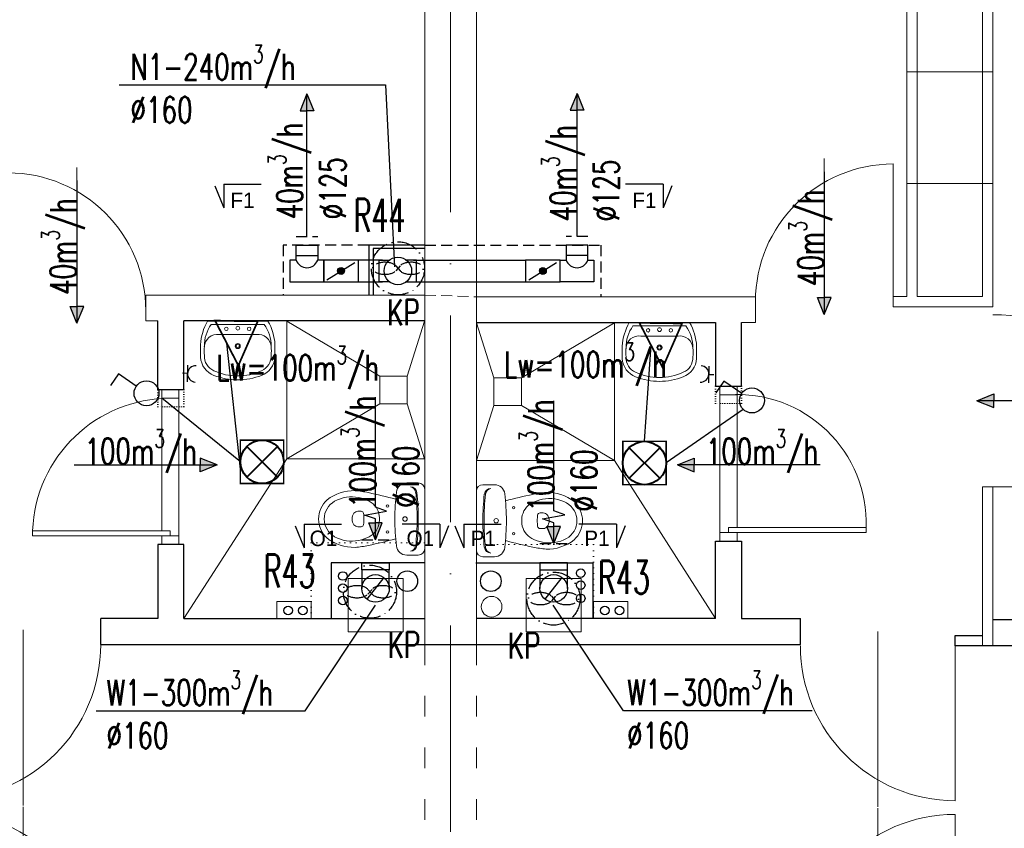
# Model space of a CAD drawing. Header units: millimetres. Extents: x -6513 to 30474, y -6915 to 65597.
# Tile 124 of 256: x -1902 to -1330, y 13386 to 13856. Entities that reach past the tile are written whole.
import ezdxf
from ezdxf.enums import TextEntityAlignment as Align

# ---------------------------------------------------------------- set-up
doc = ezdxf.new("R2010")
doc.units = ezdxf.units.MM
for name, pattern in [('ACAD_ISO03W100', [30, 12, -18]), ('ACAD_ISO10W100', [18, 12, -3, 0, -3]), ('DASHED', [19.05, 12.7, -6.35]), ('DOT', [6.35, 0, -6.35])]:
    doc.linetypes.add(name, pattern=pattern)
doc.layers.get('0').update_dxf_attribs({"color": 8})
for name, color, linetype in [('A200_General07', 8, 'Continuous'), ('A200_General08', 8, 'Continuous'), ('A270_text04', 8, 'Continuous'), ('A_obudowy', 8, 'Continuous'), ('DB_inst_pomocn', 8, 'Continuous')]:
    doc.layers.add(name, color=color, linetype=linetype)
for name, color, linetype, lineweight in [('A_cienka', 8, 'Continuous', 5), ('A_linia przekroj', 8, 'Continuous', 25), ('A_osie', 8, 'ACAD_ISO10W100', 5), ('A_przerywana', 8, 'ACAD_ISO03W100', 5), ('A_widok', 8, 'Continuous', 13), ('cieńkie', 8, 'Continuous', 9), ('DB-WM-nawiew-opis', 8, 'Continuous', 25), ('DB-WM-nawiew-opis-odnośnik', 8, 'Continuous', 30), ('DB-WM-wywiew-opis', 8, 'Continuous', 25), ('DB-WM-wywiew-opis-odnośnik', 8, 'Continuous', 30), ('DB_WM_nawiew', 8, 'Continuous', 30), ('DB_WM_wywiew', 8, 'Continuous', 30), ('DB_WM_ścianka nowa', 8, 'Continuous', 25), ('E_gniazda wtykowe', 1, 'Continuous', 30), ('E_oświetlenie', 1, 'Continuous', 30), ('E_technologia', 1, 'ACAD_ISO10W100', 30), ('noew ściany archwig', 8, 'Continuous', 9), ('snitarne archwig nowe', 8, 'Continuous', 9), ('Stolarka ARCHWIG', 8, 'Continuous', 5), ('widokowe ARCHWIG', 8, 'Continuous', 5), ('wyburzenia', 8, 'DOT', 20), ('Ściany ARCHWIG', 8, 'Continuous', 30)]:
    doc.layers.add(name, color=color, linetype=linetype, lineweight=lineweight)
doc.styles.add('BRH', font='txt')
doc.styles.add('SIMPLEXD', font='SIMPLEX.SHX', dxfattribs={"width": 0.6})
doc.styles.get("Standard").update_dxf_attribs({"font": 'txt.shx', "width": 0.9})

# ---------------------------------------------------------------- blocks, each defined once
blk = doc.blocks.new('drzwi schem')
at = {"color": 252, "ltscale": 10}
blk.add_line((0.5, -0.0928), (0.5, 1.0398), dxfattribs=at)
at = {"color": 252}
blk.add_line((0, 0), (0, 1), dxfattribs=at)
blk.add_arc((0, 0), 1, 0, 90, dxfattribs=at)
blk = doc.blocks.new('klop oli 2')
at = {"layer": 'snitarne archwig nowe', "color": 252}
for p, q in [((0, 17.18), (0, 0)), ((3.76, 20.94), (10.5, 20.94)), ((0, -17.18), (0, 0)), ((3.76, 0), (3.76, 1.04)), ((3.76, 0), (3.76, -1.04)), ((38.87, 4.52), (36.98, 4.52)), ((38.87, -4.52), (36.98, -4.52)), ((3.76, -20.94), (10.5, -20.94))]:
    blk.add_line(p, q, dxfattribs=at)
for centre, radius in [((21.65, 7.53), 0.706), ((11.48, 0), 1.27), ((11.48, 0), 1.27), ((21.65, -7.53), 0.706)]:
    blk.add_circle(centre, radius, dxfattribs=at)
for centre, radius, start, end in [((3.76, 17.18), 3.76, 90, 180), ((8.35, 15.01), 3.76, 90, 173.7281), ((9.02, 15.07), 3.76, 100.2428, 173.7859), ((10.5, 14.92), 6.02, 6.7931, 90), ((144.94, 0), 141.18, 173.7281, 180), ((144.94, 0), 140.52, 173.6694, 180), ((-114.73, 0), 132.14, 0, 6.7931), ((79.96, -215.17), 235.29, 101.5744, 105.544), ((43.09, -10.57), 23.53, 101.6195, 117.4027), ((44.77, -39.84), 56.47, 94.3794, 102.2907), ((42.45, -7.44), 20.33, 60.8839, 101.6195), ((41.45, -7.98), 24.47, 51.2869, 92.3028), ((37.27, 0.66), 10.88, 117.4027, 173.7581), ((46.59, 0), 11.82, 0, 60.8839), ((46.59, 0), 15.06, 0, 47.5638), ((144.94, 0), 141.18, 180, 186.2719), ((144.94, 0), 140.52, 180, 186.3306), ((-114.73, 0), 132.14, 353.2069, 0), ((43.29, 0), 16.94, 173.7581, 180), ((43.29, 0), 16.94, 180, 186.2419), ((63.62, 0), 28.24, 173.3508, 180), ((63.62, 0), 28.24, 180, 186.6492), ((36.98, 3.11), 1.41, 90, 173.3508), ((38.87, 1.69), 2.82, 36.8699, 90), ((36.61, 0), 5.65, 0, 36.8699), ((36.61, 0), 5.65, 323.1301, 0), ((46.59, 0), 11.82, 299.1161, 0), ((46.59, 0), 15.06, 312.4362, 0), ((37.27, -0.66), 10.88, 186.2419, 242.5973), ((36.98, -3.11), 1.41, 186.6492, 270), ((38.87, -1.69), 2.82, 270, 323.1301), ((43.09, 10.57), 23.53, 242.5973, 258.3805), ((42.45, 7.44), 20.33, 258.3805, 299.1161), ((41.45, 7.98), 24.47, 267.6972, 308.7131), ((8.35, -15.01), 3.76, 186.2719, 270), ((9.02, -15.07), 3.76, 186.2141, 259.7572), ((10.5, -14.92), 6.02, 270, 353.2069), ((79.96, 215.17), 235.29, 254.456, 258.4256), ((44.77, 39.84), 56.47, 257.7093, 265.6206), ((3.76, -17.18), 3.76, 180, 270)]:
    blk.add_arc(centre, radius, start, end, dxfattribs=at)
blk = doc.blocks.new('umywalka oli2')
at = {"layer": 'snitarne archwig nowe', "color": 252}
for p, q in [((0, 17.55), (0, 0)), ((20.94, 21.61), (13.75, 21.61)), ((1.97, 15.36), (1.97, 0)), ((7.88, 0.01), (7.88, 10.82)), ((0, 0), (0, -17.55)), ((1.97, 0), (1.97, -15.36)), ((7.88, -10.8), (7.88, 0.01)), ((13.75, -21.61), (20.94, -21.61))]:
    blk.add_line(p, q, dxfattribs=at)
for centre, radius in [((4.5, 6.61), 0.994), ((4.1, 0.01), 1.11), ((14.5, 0.01), 1.48), ((14.5, 0.01), 0.946), ((4.5, -6.61), 0.994)]:
    blk.add_circle(centre, radius, dxfattribs=at)
for centre, radius, start, end in [((15.57, -9.87), 31.53, 93.3155, 119.5931), ((14.19, -1.15), 20.54, 88.5847, 126.5008), ((15.27, 11.96), 7.48, 91.7023, 188.8292), ((17.34, -1.9), 21.45, 82.9063, 97.0937), ((20.43, 10.2), 9.2, 23.1986, 92.7468), ((20.18, 9.48), 12.16, 20.9395, 86.4287), ((-1.18, -0.01), 33.1, 360, 24.6987), ((-3.23, -0.01), 37.42, 360, 21.6896), ((-1.18, 0.01), 33.1, 335.3013, 0), ((-3.23, 0.01), 37.42, 338.3104, 0), ((15.27, -11.95), 7.48, 171.1708, 268.2977), ((14.19, 1.15), 20.54, 233.4992, 271.4153), ((20.43, -10.2), 9.2, 267.2532, 336.8014), ((20.18, -9.48), 12.16, 273.5713, 339.0605), ((15.57, 9.87), 31.53, 240.4069, 266.6845), ((17.34, 1.9), 21.45, 262.9063, 277.0937)]:
    blk.add_arc(centre, radius, start, end, dxfattribs=at)
blk = doc.blocks.new('A$C2355049C')
at = {"layer": 'DB-WM-nawiew-opis-odnośnik'}
h = blk.add_hatch(color=256, dxfattribs=at)
h.paths.add_polyline_path([(0, -9.82), (3.94, -9.82), (0, 0)])
h.paths.add_polyline_path([(0, 0), (-3.94, -9.82), (0, -9.82)])
at = {"layer": 'DB-WM-nawiew-opis-odnośnik', "flags": 128}
for points in [[(0, 0), (-3.94, -9.82), (0, -9.82)], [(0, -82.94), (0, 0)], [(0, 0), (3.94, -9.82), (0, -9.82)]]:
    blk.add_lwpolyline(points, dxfattribs=at)
blk = doc.blocks.new('A$C620C4C60')
at = {"layer": 'DB-WM-wywiew-opis-odnośnik'}
h = blk.add_hatch(color=256, dxfattribs=at)
h.paths.add_polyline_path([(0, 0), (9.82, 3.94), (9.82, 0)])
h.paths.add_polyline_path([(9.82, 0), (9.82, -3.94), (0, 0)])
at = {"layer": 'DB-WM-wywiew-opis-odnośnik', "flags": 128}
for points in [[(12.06, 0), (14.37, -6.46), (16.61, 6.4), (18.93, 0)], [(0, 0), (9.82, 3.94), (9.82, 0)], [(0, 0), (12.06, 0)], [(0, 0), (9.82, -3.94), (9.82, 0)], [(18.93, 0), (82.94, 0)]]:
    blk.add_lwpolyline(points, dxfattribs=at)
blk = doc.blocks.new('Sect Mk right')
at = {"layer": 'A200_General07', "color": 1}
for p, q in [((0.29, 7.48), (3.92, 6.01)), ((0, 6.01), (0, -0.21)), ((0, 6.01), (3.92, 6.01))]:
    blk.add_line(p, q, dxfattribs=at)
at = {"layer": 'A270_text04', "color": 0, "style": 'BRH'}
blk.add_attdef('-', text='', height=4.51, dxfattribs=at).set_placement((1.77, 1.49), align=Align.MIDDLE)
blk = doc.blocks.new('raster')
at = {"layer": 'E_oświetlenie', "lineweight": 40}
for p, q in [((-21.2, 21.2), (21.2, -21.2)), ((21.2, 21.2), (-21.2, -21.2))]:
    blk.add_line(p, q, dxfattribs=at)
at = {"layer": 'E_oświetlenie', "const_width": 2}
blk.add_lwpolyline([(-30, -30), (30, -30), (30, 30), (-30, 30)], close=True, dxfattribs=at)
at = {"layer": 'E_oświetlenie', "lineweight": 40}
blk.add_circle((0, 0), 30, dxfattribs=at)
blk = doc.blocks.new('gw1')
at = {"layer": 'E_gniazda wtykowe'}
for p, q in [((99083.83, 55833.13), (99083.83, 55845.45)), ((99083.82, 55839.28), (99080.13, 55839.28))]:
    blk.add_line(p, q, dxfattribs=at)
blk.add_arc((99089.81, 55839.05), 6.04, 87.79577, 267.79577, dxfattribs=at)

msp = doc.modelspace()

# ---------------------------------------------------------------- hatches: boundary and pattern name
at = {"layer": 'DB_WM_nawiew'}
h = msp.add_hatch(color=256, dxfattribs=at)
edge = h.paths.add_edge_path()
edge.add_arc((-1715.052, 13710.092), 2, 0, 360)
h = msp.add_hatch(color=256, dxfattribs=at)
edge = h.paths.add_edge_path()
edge.add_arc((-1597.841, 13710.092), 2, 0, 360)

# ---------------------------------------------------------------- linework, layer by layer
at = {"layer": 'A_cienka'}
for p, q in [((-1336.446, 13825.763), (-1386.446, 13825.763)), ((-1336.446, 13760.954), (-1386.446, 13760.954))]:
    msp.add_line(p, q, dxfattribs=at)
at = {"layer": 'A_linia przekroj'}
for p, q in [((-1854.661, 13493.092), (-1854.661, 13508.092)), ((-1482.446, 13508.092), (-1448.232, 13508.092)), ((-1448.232, 13493.092), (-1448.232, 13508.092)), ((-1096.446, 13507.249), (-1336.446, 13507.249)), ((-1358.232, 13492.249), (-1358.232, 13498.249)), ((-1358.232, 13498.249), (-1342.446, 13498.249)), ((-1854.661, 13493.092), (-1636.446, 13493.092)), ((-1854.661, 13493.092), (-1448.232, 13493.092)), ((-1066.446, 13492.249), (-1358.232, 13492.249))]:
    msp.add_line(p, q, dxfattribs=at)
at = {"layer": 'A_obudowy', "linetype": 'DASHED', "ltscale": 0.5}
for p, q in [((-1698.946, 13725.092), (-1748.752, 13725.092)), ((-1748.752, 13725.092), (-1748.752, 13696.092)), ((-1666.446, 13725.092), (-1564.141, 13725.092)), ((-1564.141, 13725.092), (-1564.141, 13695.092))]:
    msp.add_line(p, q, dxfattribs=at)
at = {"layer": 'A_obudowy', "linetype": 'ByBlock'}
for p, q in [((-1666.446, 13725.092), (-1698.946, 13725.092)), ((-1698.946, 13725.092), (-1698.946, 13696.092)), ((-1666.446, 13723.092), (-1696.446, 13723.092)), ((-1696.446, 13723.092), (-1696.446, 13696.092))]:
    msp.add_line(p, q, dxfattribs=at)
at = {"layer": 'A_osie', "ltscale": 10}
msp.add_line((-1651.446, 12663.649), (-1651.446, 14415.708), dxfattribs=at)
at = {"layer": 'A_przerywana', "linetype": 'DASHED', "ltscale": 0.5}
msp.add_line((-1666.446, 13696.092), (-1636.396, 13695.092), dxfattribs=at)
at = {"layer": 'A_przerywana'}
for p, q in [((-1666.446, 13493.092), (-1666.446, 13305.092)), ((-1636.446, 13493.092), (-1636.446, 13305.092))]:
    msp.add_line(p, q, dxfattribs=at)
at = {"layer": 'A_przerywana', "color": 252}
for p, q in [((-1666.446, 13493.092), (-1666.446, 13305.092)), ((-1666.446, 13493.092), (-1666.446, 13305.092)), ((-1636.446, 13493.092), (-1636.446, 13305.092)), ((-1636.446, 13493.092), (-1636.446, 13305.092))]:
    msp.add_line(p, q, dxfattribs=at)
at = {"layer": 'A_widok', "ltscale": 5}
for p, q in [((-1666.446, 14119.092), (-1666.446, 13613.092)), ((-1636.446, 14119.092), (-1636.446, 13613.092)), ((-1386.446, 14094.249), (-1386.446, 13695.249)), ((-1380.446, 14094.249), (-1380.446, 13695.249)), ((-1342.446, 14094.249), (-1342.446, 13695.249)), ((-1336.446, 14094.249), (-1336.446, 13689.249)), ((-1666.446, 13493.092), (-1666.446, 13761.878)), ((-1636.446, 13493.092), (-1636.446, 13761.626)), ((-1828.54, 13696.092), (-1666.446, 13696.092)), ((-1828.54, 13681.092), (-1828.54, 13696.092)), ((-1474.303, 13695.092), (-1636.396, 13695.092)), ((-1474.303, 13695.092), (-1474.303, 13680.092)), ((-1386.446, 13695.249), (-1394.353, 13695.249)), ((-1394.353, 13695.249), (-1394.353, 13689.249)), ((-1342.446, 13695.249), (-1380.446, 13695.249)), ((-1336.446, 13689.249), (-1394.353, 13689.249)), ((-1828.54, 13681.092), (-1821.446, 13681.092)), ((-1474.303, 13680.092), (-1482.446, 13680.092)), ((-1342.446, 13492.249), (-1342.446, 13584.665)), ((-1342.446, 13584.665), (-1336.446, 13584.665)), ((-1336.446, 13492.249), (-1336.446, 13584.665))]:
    msp.add_line(p, q, dxfattribs=at)
at = {"layer": 'cieńkie'}
for p, q in [((-1711.033, 13531.284), (-1679.033, 13531.284)), ((-1711.033, 13500.284), (-1711.033, 13531.284)), ((-1708.533, 13531.284), (-1681.533, 13531.284)), ((-1679.033, 13531.284), (-1679.033, 13500.284)), ((-1607.541, 13500.284), (-1607.541, 13531.284)), ((-1607.541, 13531.284), (-1575.541, 13531.284)), ((-1605.041, 13531.284), (-1578.041, 13531.284)), ((-1575.541, 13531.284), (-1575.541, 13500.284)), ((-1679.033, 13500.284), (-1679.033, 13514.284)), ((-1575.541, 13500.284), (-1575.541, 13514.284)), ((-1711.033, 13500.284), (-1697.033, 13500.284)), ((-1679.033, 13500.284), (-1711.033, 13500.284)), ((-1702.033, 13500.284), (-1688.033, 13500.284)), ((-1575.541, 13500.284), (-1607.541, 13500.284)), ((-1598.541, 13500.284), (-1584.541, 13500.284))]:
    msp.add_line(p, q, dxfattribs=at)
msp.add_circle((-1627.605, 13514.971), 6, dxfattribs=at)
at = {"layer": 'DB-WM-nawiew-opis'}
msp.add_lwpolyline([(-1843.988, 13818.156), (-1689.295, 13818.156), (-1684.041, 13712.485)], dxfattribs=at)
at = {"layer": 'DB-WM-wywiew-opis'}
for points in [[(-1857.302, 13454.471), (-1735.874, 13454.471), (-1695.033, 13515.784)], [(-1441.435, 13454.471), (-1551.019, 13454.471), (-1591.86, 13515.784)]]:
    msp.add_lwpolyline(points, dxfattribs=at)
at = {"layer": 'DB_inst_pomocn'}
for centre, radius in [((-1714.089, 13532.803), 2.5), ((-1676.575, 13529.79), 6), ((-1628.069, 13529.79), 6), ((-1575.852, 13534.525), 2.5), ((-1714.089, 13525.747), 2.5), ((-1575.852, 13527.54), 2.5), ((-1575.852, 13519.836), 2.5), ((-1714.089, 13518.576), 2.5)]:
    msp.add_circle(centre, radius, dxfattribs=at)
at = {"layer": 'DB_WM_nawiew', "linetype": 'DASHED', "ltscale": 0.5}
for points in [[(-1741.152, 13730.092), (-1728.652, 13730.092)], [(-1571.741, 13730.092), (-1584.241, 13730.092)]]:
    msp.add_lwpolyline(points, dxfattribs=at)
at = {"layer": 'DB_WM_nawiew'}
for points in [[(-1741.152, 13718.839), (-1741.152, 13725.092), (-1728.652, 13725.092), (-1728.652, 13718.839)], [(-1571.741, 13719.092), (-1571.741, 13725.092), (-1584.241, 13725.092), (-1584.241, 13719.092)], [(-1741.152, 13716.342), (-1741.152, 13719.092), (-1728.652, 13719.092), (-1728.652, 13716.342)], [(-1571.741, 13716.342), (-1571.741, 13719.092), (-1584.241, 13719.092), (-1584.241, 13716.342)], [(-1744.752, 13703.842), (-1725.052, 13703.842), (-1725.052, 13716.342), (-1728.652, 13716.342)], [(-1741.152, 13716.342), (-1744.752, 13716.342), (-1744.752, 13703.842)], [(-1705.052, 13716.342), (-1725.052, 13716.342), (-1725.052, 13703.842), (-1705.052, 13703.842)], [(-1723.281, 13704.949), (-1707.16, 13715.025)], [(-1691.052, 13716.342), (-1705.052, 13716.342), (-1705.052, 13703.842), (-1691.052, 13703.842)], [(-1687.046, 13703.842), (-1692.852, 13703.842), (-1692.852, 13716.342), (-1687.046, 13716.342)], [(-1677.058, 13703.842), (-1671.252, 13703.842), (-1671.252, 13716.342), (-1677.058, 13716.342)], [(-1673.052, 13716.342), (-1607.841, 13716.342)], [(-1587.841, 13716.342), (-1607.841, 13716.342), (-1607.841, 13703.842), (-1587.841, 13703.842)], [(-1606.07, 13704.949), (-1589.948, 13715.025)], [(-1568.141, 13703.842), (-1587.841, 13703.842), (-1587.841, 13716.342), (-1584.241, 13716.342)], [(-1571.741, 13716.342), (-1568.141, 13716.342), (-1568.141, 13703.842)], [(-1673.052, 13703.842), (-1607.841, 13703.842)]]:
    msp.add_lwpolyline(points, dxfattribs=at)
for centre in [(-1715.052, 13710.092), (-1597.841, 13710.092)]:
    msp.add_circle(centre, 2, dxfattribs=at)
for centre in [(-1734.902, 13718.572), (-1577.991, 13718.572)]:
    msp.add_arc(centre, 6.636, 199.63683, 340.36317, dxfattribs=at)
at = {"layer": 'DB_WM_wywiew', "linetype": 'DASHED', "ltscale": 0.5}
for points in [[(-1703.033, 13553.743), (-1687.033, 13553.743)], [(-1599.541, 13551.743), (-1583.541, 13551.743)]]:
    msp.add_lwpolyline(points, dxfattribs=at)
at = {"layer": 'DB_WM_wywiew'}
for points in [[(-1703.033, 13536.392), (-1703.033, 13540.392), (-1687.033, 13540.392), (-1687.033, 13536.392)], [(-1583.541, 13525.592), (-1583.541, 13540.392), (-1599.541, 13540.392), (-1599.541, 13525.592)], [(-1687.033, 13525.592), (-1687.033, 13536.392), (-1703.033, 13536.392), (-1703.033, 13525.592)], [(-1599.541, 13536.392), (-1599.541, 13536.392), (-1583.541, 13536.392), (-1583.541, 13536.392)], [(-1699.957, 13519.287), (-1690.109, 13531.897)], [(-1596.465, 13519.287), (-1586.617, 13531.897)]]:
    msp.add_lwpolyline(points, dxfattribs=at)
at = {"layer": 'DB_WM_wywiew', "color": 240}
msp.add_circle((-1682.052, 13710.092), 8, dxfattribs=at)
at = {"layer": 'DB_WM_wywiew', "color": 1}
for centre in [(-1695.033, 13525.592), (-1591.541, 13525.592)]:
    msp.add_circle(centre, 8, dxfattribs=at)
at = {"layer": 'DB_WM_ścianka nowa'}
for points in [[(-1666.758, 13540.392), (-1720.758, 13540.392), (-1720.758, 13508.348)], [(-1636.758, 13540.392), (-1568.758, 13540.392), (-1568.758, 13508.348)]]:
    msp.add_lwpolyline(points, dxfattribs=at)
at = {"layer": 'E_oświetlenie'}
for p, q in [((-1774.727, 13655.147), (-1788.267, 13681.2)), ((-1763.483, 13680.844), (-1788.267, 13681.2)), ((-1774.727, 13655.147), (-1788.267, 13681.2)), ((-1763.483, 13680.844), (-1788.267, 13681.2)), ((-1774.727, 13655.147), (-1763.483, 13680.844)), ((-1774.727, 13655.147), (-1763.483, 13680.844)), ((-1528.24, 13653.915), (-1541.78, 13679.968)), ((-1516.996, 13679.612), (-1541.78, 13679.968)), ((-1528.24, 13653.915), (-1541.78, 13679.968)), ((-1516.996, 13679.612), (-1541.78, 13679.968)), ((-1528.24, 13653.915), (-1516.996, 13679.612)), ((-1528.24, 13653.915), (-1516.996, 13679.612)), ((-1773.566, 13594.877), (-1781.497, 13668.174)), ((-1773.566, 13594.877), (-1781.497, 13668.174)), ((-1538.796, 13611.085), (-1535.01, 13666.942)), ((-1538.796, 13611.085), (-1535.01, 13666.942)), ((-1844.347, 13650.25), (-1849.048, 13643.473)), ((-1844.347, 13650.25), (-1849.048, 13643.473)), ((-1834.055, 13643.109), (-1844.347, 13650.25)), ((-1834.055, 13643.109), (-1844.347, 13650.25)), ((-1492.631, 13646.091), (-1497.332, 13639.315)), ((-1492.631, 13646.091), (-1497.332, 13639.315)), ((-1482.339, 13638.951), (-1492.631, 13646.091)), ((-1482.339, 13638.951), (-1492.631, 13646.091)), ((-1773.566, 13599.137), (-1819.257, 13636.092)), ((-1773.566, 13599.137), (-1819.257, 13636.092)), ((-1481.465, 13629.646), (-1526.196, 13598.485)), ((-1481.465, 13629.646), (-1526.196, 13598.485))]:
    msp.add_line(p, q, dxfattribs=at)
at = {"layer": 'E_oświetlenie', "const_width": 1.05}
for points in [[(-1788.267, 13681.2), (-1774.727, 13655.147), (-1763.483, 13680.844)], [(-1788.267, 13681.2), (-1774.727, 13655.147), (-1763.483, 13680.844)], [(-1541.78, 13679.968), (-1528.24, 13653.915), (-1516.996, 13679.612)], [(-1541.78, 13679.968), (-1528.24, 13653.915), (-1516.996, 13679.612)]]:
    msp.add_lwpolyline(points, close=True, dxfattribs=at)
at = {"layer": 'E_oświetlenie'}
for centre in [(-1828.096, 13638.976), (-1828.096, 13638.976), (-1476.38, 13634.817), (-1476.38, 13634.817)]:
    msp.add_circle(centre, 7.252, dxfattribs=at)
at = {"layer": 'E_technologia'}
for p, q in [((-1683.209, 13713.012), (-1680.804, 13710.233)), ((-1680.804, 13713.012), (-1683.209, 13710.233)), ((-1699.48, 13525.065), (-1697.076, 13522.286)), ((-1697.076, 13525.065), (-1699.48, 13522.286)), ((-1592.852, 13521.07), (-1590.448, 13518.291)), ((-1590.448, 13521.07), (-1592.852, 13518.291))]:
    msp.add_line(p, q, dxfattribs=at)
for centre in [(-1682.007, 13711.622), (-1698.278, 13523.676), (-1591.65, 13519.681)]:
    msp.add_circle(centre, 15.427, dxfattribs=at)
for centre, start_param, end_param in [((-1689.634, 13711.622), 3.5498657, 9.0165049), ((-1674.38, 13711.622), 0.408273, 5.8749123), ((-1705.905, 13523.676), 3.5498657, 9.0165049), ((-1690.651, 13523.676), 0.408273, 5.8749123), ((-1599.277, 13519.681), 3.5498657, 9.0165049), ((-1584.023, 13519.681), 0.408273, 5.8749123)]:
    msp.add_ellipse(centre, major_axis=(-7, 0), ratio=0.5, start_param=start_param, end_param=end_param, dxfattribs=at)
at = {"layer": 'snitarne archwig nowe'}
msp.add_line((-1746.603, 13600.936), (-1806.446, 13508.092), dxfattribs=at)
for points in [[(-1746.603, 13681.092), (-1746.603, 13600.936), (-1666.446, 13600.936)], [(-1692.603, 13648.936), (-1746.603, 13680.936)], [(-1676.603, 13648.936), (-1666.603, 13680.936)], [(-1636.446, 13599.936), (-1556.29, 13599.936), (-1556.29, 13680.092)], [(-1626.29, 13647.936), (-1636.29, 13679.936)], [(-1610.29, 13647.936), (-1556.29, 13679.936)], [(-1692.603, 13632.936), (-1746.603, 13600.936)], [(-1676.603, 13632.936), (-1666.603, 13600.936)], [(-1626.29, 13631.936), (-1636.29, 13599.936)], [(-1610.29, 13631.936), (-1556.29, 13599.936)], [(-1556.29, 13599.936), (-1497.446, 13508.092)]]:
    msp.add_lwpolyline(points, dxfattribs=at)
for points in [[(-1676.603, 13648.936), (-1692.603, 13648.936), (-1692.603, 13632.936), (-1676.603, 13632.936)], [(-1626.29, 13631.936), (-1610.29, 13631.936), (-1610.29, 13647.936), (-1626.29, 13647.936)]]:
    msp.add_lwpolyline(points, close=True, dxfattribs=at)
at = {"layer": 'Stolarka ARCHWIG'}
for p, q in [((-1894.257, 13556.092), (-1894.257, 13559.092)), ((-1894.257, 13559.092), (-1814.257, 13559.092)), ((-1894.257, 13559.092), (-1894.257, 13556.092)), ((-1814.257, 13559.092), (-1814.257, 13556.092)), ((-1409.946, 13561.092), (-1489.946, 13561.092)), ((-1489.946, 13561.092), (-1489.946, 13558.092)), ((-1489.946, 13558.092), (-1409.946, 13558.092)), ((-1409.946, 13558.092), (-1409.946, 13561.092)), ((-1814.257, 13556.092), (-1894.257, 13556.092))]:
    msp.add_line(p, q, dxfattribs=at)
for points in [[(-1489.946, 13638.092), (-1484.946, 13638.092), (-1484.946, 13643.092), (-1494.946, 13643.092), (-1494.946, 13638.092), (-1487.446, 13638.092)], [(-1489.946, 13638.092), (-1484.946, 13638.092), (-1484.946, 13643.092), (-1494.946, 13643.092), (-1494.946, 13638.092), (-1487.446, 13638.092)], [(-1814.257, 13636.092), (-1819.257, 13636.092), (-1819.257, 13641.092), (-1809.257, 13641.092), (-1809.257, 13636.092), (-1816.757, 13636.092)], [(-1494.946, 13558.092), (-1494.946, 13638.092)], [(-1484.946, 13638.264), (-1484.946, 13561.092)], [(-1819.257, 13636.092), (-1819.257, 13559.092)], [(-1809.257, 13636.092), (-1809.257, 13556.092)], [(-1489.946, 13553.092), (-1484.946, 13553.092), (-1484.946, 13558.092), (-1494.946, 13558.092), (-1494.946, 13553.092), (-1487.446, 13553.092)], [(-1814.257, 13551.092), (-1819.257, 13551.092), (-1819.257, 13556.092), (-1809.257, 13556.092), (-1809.257, 13551.092), (-1816.757, 13551.092)]]:
    msp.add_lwpolyline(points, dxfattribs=at)
for centre, radius, start, end in [((-1484.869, 13563.309), 74.955, 358.30517, 93.88422), ((-1814.358, 13556.138), 79.953, 89.92751, 177.88311)]:
    msp.add_arc(centre, radius, start, end, dxfattribs=at)
at = {"layer": 'widokowe ARCHWIG'}
for p, q in [((-1732.446, 13518.092), (-1752.446, 13518.092)), ((-1752.446, 13518.092), (-1752.446, 13508.092)), ((-1732.446, 13508.092), (-1732.446, 13518.092)), ((-1548.446, 13518.092), (-1568.446, 13518.092)), ((-1568.446, 13518.092), (-1568.446, 13508.092)), ((-1548.446, 13508.092), (-1548.446, 13518.092)), ((-1752.446, 13508.092), (-1732.446, 13508.092)), ((-1568.446, 13508.092), (-1548.446, 13508.092))]:
    msp.add_line(p, q, dxfattribs=at)
at = {"layer": 'wyburzenia', "ltscale": 0.5}
for p, q in [((-1732.446, 13508.092), (-1732.446, 13552.092)), ((-1732.446, 13552.092), (-1666.446, 13552.092)), ((-1568.446, 13551.092), (-1636.446, 13551.092)), ((-1568.446, 13508.092), (-1568.446, 13551.092))]:
    msp.add_line(p, q, dxfattribs=at)
at = {"layer": 'wyburzenia', "ltscale": 0.2}
for points in [[(-1497.446, 13643.092), (-1482.446, 13643.092), (-1482.446, 13633.092), (-1497.446, 13633.092)], [(-1821.446, 13641.092), (-1806.446, 13641.092), (-1806.446, 13631.092), (-1821.446, 13631.092)]]:
    msp.add_lwpolyline(points, close=True, dxfattribs=at)
at = {"layer": 'Ściany ARCHWIG'}
for p, q in [((-1821.446, 13641.092), (-1821.446, 13681.092)), ((-1666.446, 13681.092), (-1806.446, 13681.092)), ((-1806.446, 13641.092), (-1806.446, 13681.092)), ((-1636.446, 13680.092), (-1497.446, 13680.092)), ((-1497.446, 13680.092), (-1497.446, 13643.092)), ((-1482.446, 13643.092), (-1482.446, 13680.092)), ((-1497.446, 13643.092), (-1482.446, 13643.092)), ((-1497.446, 13643.092), (-1482.446, 13643.092)), ((-1806.446, 13641.092), (-1821.446, 13641.092)), ((-1806.446, 13551.092), (-1821.446, 13551.092)), ((-1821.446, 13551.092), (-1821.446, 13508.092)), ((-1806.446, 13551.092), (-1821.446, 13551.092)), ((-1806.446, 13508.092), (-1806.446, 13551.092)), ((-1497.446, 13508.092), (-1497.446, 13553.092)), ((-1497.446, 13553.092), (-1482.446, 13553.092)), ((-1497.446, 13553.092), (-1482.446, 13553.092)), ((-1497.446, 13553.092), (-1482.446, 13553.092)), ((-1482.446, 13553.092), (-1482.446, 13508.092)), ((-1821.446, 13508.092), (-1854.661, 13508.092)), ((-1806.446, 13508.092), (-1666.446, 13508.092)), ((-1497.446, 13508.092), (-1636.446, 13508.092))]:
    msp.add_line(p, q, dxfattribs=at)
for centre in [(-1745.794, 13512.755), (-1737.277, 13512.755), (-1561.794, 13512.755), (-1553.277, 13512.755)]:
    msp.add_circle(centre, 2.5, dxfattribs=at)

# ---------------------------------------------------------------- block references
at = {"layer": 'A200_General08'}
ref = msp.add_blockref('Sect Mk right', (-1762.161, 13760.568), dxfattribs=dict(at, xscale=-3.5, yscale=3.5, zscale=3.5, rotation=90))
ref.add_attrib('-', 'F1', dxfattribs={"layer": 'A270_text04', "color": 7, "height": 9, "style": 'BRH'}).set_placement((-1772.332, 13751.113), align=Align.MIDDLE)
ref = msp.add_blockref('Sect Mk right', (-1549.026, 13760.568), dxfattribs=dict(at, xscale=3.5, yscale=3.5, zscale=3.5, rotation=270))
ref.add_attrib('-', 'F1', dxfattribs={"layer": 'A270_text04', "color": 7, "height": 9, "style": 'BRH'}).set_placement((-1538.855, 13751.113), align=Align.MIDDLE)
ref = msp.add_blockref('Sect Mk right', (-1715.537, 13562.936), dxfattribs=dict(at, xscale=-3.5, yscale=3.5, zscale=3.5, rotation=90))
ref.add_attrib('-', 'O1', dxfattribs={"layer": 'A270_text04', "color": 7, "height": 9, "style": 'BRH'}).set_placement((-1725.272, 13554.7), align=Align.MIDDLE)
ref = msp.add_blockref('Sect Mk right', (-1678.763, 13562.936), dxfattribs=dict(at, xscale=3.5, yscale=3.5, zscale=3.5, rotation=270))
ref.add_attrib('-', 'O1', dxfattribs={"layer": 'A270_text04', "color": 7, "height": 9, "style": 'BRH'}).set_placement((-1669.028, 13554.7), align=Align.MIDDLE)
ref = msp.add_blockref('Sect Mk right', (-1622.706, 13562.936), dxfattribs=dict(at, xscale=-3.5, yscale=3.5, zscale=3.5, rotation=90))
ref.add_attrib('-', 'P1', dxfattribs={"layer": 'A270_text04', "color": 7, "height": 9, "style": 'BRH'}).set_placement((-1632.441, 13554.7), align=Align.MIDDLE)
ref = msp.add_blockref('Sect Mk right', (-1576.182, 13562.936), dxfattribs=dict(at, xscale=3.5, yscale=3.5, zscale=3.5, rotation=270))
ref.add_attrib('-', 'P1', dxfattribs={"layer": 'A270_text04', "color": 7, "height": 9, "style": 'BRH'}).set_placement((-1566.446, 13554.7), align=Align.MIDDLE)
at = {"layer": 'A_cienka', "yscale": 80, "zscale": 80}
for p, xscale in [((-1394.353, 13692.249), -80), ((-1908.54, 13687.092), 80)]:
    msp.add_blockref('drzwi schem', p, dxfattribs=dict(at, xscale=xscale))
at = {"layer": 'A_cienka', "xscale": -100, "yscale": 100, "zscale": 100, "rotation": 270}
msp.add_blockref('drzwi schem', (-1336.446, 13584.665), dxfattribs=at)
at = {"layer": 'A_widok', "ltscale": 5, "yscale": 90, "zscale": 90}
for p, xscale, rotation in [((-1944.661, 13493.092), -90, 180), ((-1358.232, 13492.249), 90, 179.9999999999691), ((-1358.232, 13304.249), -90, 359.9999999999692)]:
    msp.add_blockref('drzwi schem', p, dxfattribs=dict(at, xscale=xscale, rotation=rotation))
at = {"layer": 'A_widok', "ltscale": 5, "xscale": 90, "yscale": 90, "zscale": 90}
msp.add_blockref('drzwi schem', (-1944.661, 13305.092), dxfattribs=at)
at = {"layer": 'DB_WM_nawiew', "xscale": -1}
msp.add_blockref('A$C2355049C', (-1734.902, 13813.028), dxfattribs=at)
at = {"layer": 'DB_WM_nawiew'}
msp.add_blockref('A$C2355049C', (-1577.991, 13813.286), dxfattribs=at)
for p, rotation in [((-1868.54, 13679.669), 180), ((-1434.353, 13684.826), 180), ((-1345.725, 13634.665), 90), ((-1519.667, 13597.373), 90)]:
    msp.add_blockref('A$C2355049C', p, dxfattribs=dict(at, rotation=rotation))
at = {"layer": 'DB_WM_nawiew', "xscale": -1, "rotation": 270}
msp.add_blockref('A$C2355049C', (-1787.118, 13597.373), dxfattribs=at)
at = {"layer": 'DB_WM_wywiew', "xscale": -1, "rotation": 270}
for p in [(-1695.033, 13553.892), (-1591.541, 13551.707)]:
    msp.add_blockref('A$C620C4C60', p, dxfattribs=at)
at = {"layer": 'E_oświetlenie', "zscale": 0.7874999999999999}
for p, xscale, yscale, rotation in [((-80764.247, -28627.362), 0.7875000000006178, 0.7874999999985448, 358.7624398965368), ((-80764.247, -28627.362), 0.7875000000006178, 0.7874999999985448, 358.7624398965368), ((77458.579, 55927.882), 0.7875000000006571, 0.7875000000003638, 178.7624398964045), ((77458.579, 55927.882), 0.7875000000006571, 0.7875000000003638, 178.7624398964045)]:
    msp.add_blockref('gw1', p, dxfattribs=dict(at, xscale=xscale, yscale=yscale, rotation=rotation))
at = {"layer": 'E_oświetlenie', "lineweight": 40, "xscale": 0.4199999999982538, "yscale": 0.4200000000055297, "zscale": 0.4199999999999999, "rotation": 180}
for p in [(-1760.966, 13599.137), (-1760.966, 13599.137), (-1538.796, 13598.485), (-1538.796, 13598.485)]:
    msp.add_blockref('raster', p, dxfattribs=at)
at = {"layer": 'noew ściany archwig', "rotation": 270}
for p in [(-1775.088, 13680.961), (-1530.111, 13680.092)]:
    msp.add_blockref('umywalka oli2', p, dxfattribs=at)
at = {"layer": 'snitarne archwig nowe', "xscale": -1}
msp.add_blockref('klop oli 2', (-1666.446, 13565.936), dxfattribs=at)
at = {"layer": 'snitarne archwig nowe'}
msp.add_blockref('klop oli 2', (-1636.446, 13564.936), dxfattribs=at)

# ---------------------------------------------------------------- texts
at = {"layer": 'DB-WM-nawiew-opis', "char_height": 15, "width": 37.14159, "attachment_point": 1}
for s, insert in [('\\A1;{\\Fsimplex|c238;\\W0.7;N1-240m\\H0.7x;\\S3^ ;\\H1.4286x;/h\\P%%C160}', (-1837.363, 13841.344)), ('\\A1;{\\Fsimplex|c238;\\W0.7;100m\\H0.7x;\\S3^ ;\\H1.4286x;/h}', (-1864.128, 13617.905)), ('\\A1;{\\Fsimplex|c238;\\W0.7;100m\\H0.7x;\\S3^ ;\\H1.4286x;/h}', (-1503.171, 13617.905))]:
    msp.add_mtext(s, dxfattribs=dict(at, insert=insert))
at = {"layer": 'DB-WM-nawiew-opis', "char_height": 15, "width": 37.14159, "attachment_point": 1, "rotation": 90}
for s, insert in [('\\A1;{\\Fsimplex|c238;\\W0.7;40m\\H0.7x;\\S3^ ;\\H1.4286x;/h\\P%%C125}', (-1757.483, 13740.126)), ('\\A1;{\\Fsimplex|c238;\\W0.7;40m\\H0.7x;\\S3^ ;\\H1.4286x;/h\\P%%C125}', (-1598.61, 13738.893)), ('\\A1;{\\Fsimplex|c238;\\W0.7;40m\\H0.7x;\\S3^ ;\\H1.4286x;/h}', (-1454.885, 13701.322)), ('\\A1;{\\Fsimplex|c238;\\W0.7;40m\\H0.7x;\\S3^ ;\\H1.4286x;/h}', (-1889.071, 13696.164))]:
    msp.add_mtext(s, dxfattribs=dict(at, insert=insert))
at = {"layer": 'DB-WM-wywiew-opis', "color": 1, "char_height": 15, "width": 37.14159, "attachment_point": 1}
for insert in [(-1688.342, 13693.539), (-1688.033, 13500.284), (-1618.237, 13499.82)]:
    msp.add_mtext('{\\Fsimplex|c238;\\W0.7;KP}', dxfattribs=dict(at, insert=insert))
at = {"layer": 'DB-WM-wywiew-opis', "char_height": 15, "width": 37.14159, "attachment_point": 1}
for s, insert in [('\\A1;{\\Fsimplex|c238;\\W0.7;Lw=100m\\H0.7x;\\S3^ ;\\H1.4286x;/h}', (-1787.527, 13666.468)), ('\\A1;{\\Fsimplex|c238;\\W0.7;Lw=100m\\H0.7x;\\S3^ ;\\H1.4286x;/h}', (-1620.359, 13668.35)), ('\\A1;{\\Fsimplex|c238;\\W0.7;W1-300m\\H0.7x;\\S3^ ;\\H1.4286x;/h\\P%%C160}', (-1851.335, 13477.659)), ('\\A1;{\\Fsimplex|c238;\\W0.7;W1-300m\\H0.7x;\\S3^ ;\\H1.4286x;/h\\P%%C160}', (-1548.865, 13477.763))]:
    msp.add_mtext(s, dxfattribs=dict(at, insert=insert))
at = {"layer": 'DB-WM-wywiew-opis', "char_height": 15, "width": 37.14159, "attachment_point": 1, "rotation": 90}
for insert in [(-1715.011, 13572.52), (-1611.519, 13570.335)]:
    msp.add_mtext('\\A1;{\\Fsimplex|c238;\\W0.7;100m\\H0.7x;\\S3^ ;\\H1.4286x;/h\\P%%C160}', dxfattribs=dict(at, insert=insert))
at = {"layer": 'E_technologia', "style": 'SIMPLEXD', "width": 0.6}
for s, p in [('R44', (-1707.762, 13732.769)), ('R43', (-1760.02, 13526.179)), ('R43', (-1565.762, 13522.458))]:
    msp.add_text(s, height=19.2, dxfattribs=at).set_placement(p)

doc.saveas('drawing.dxf')
